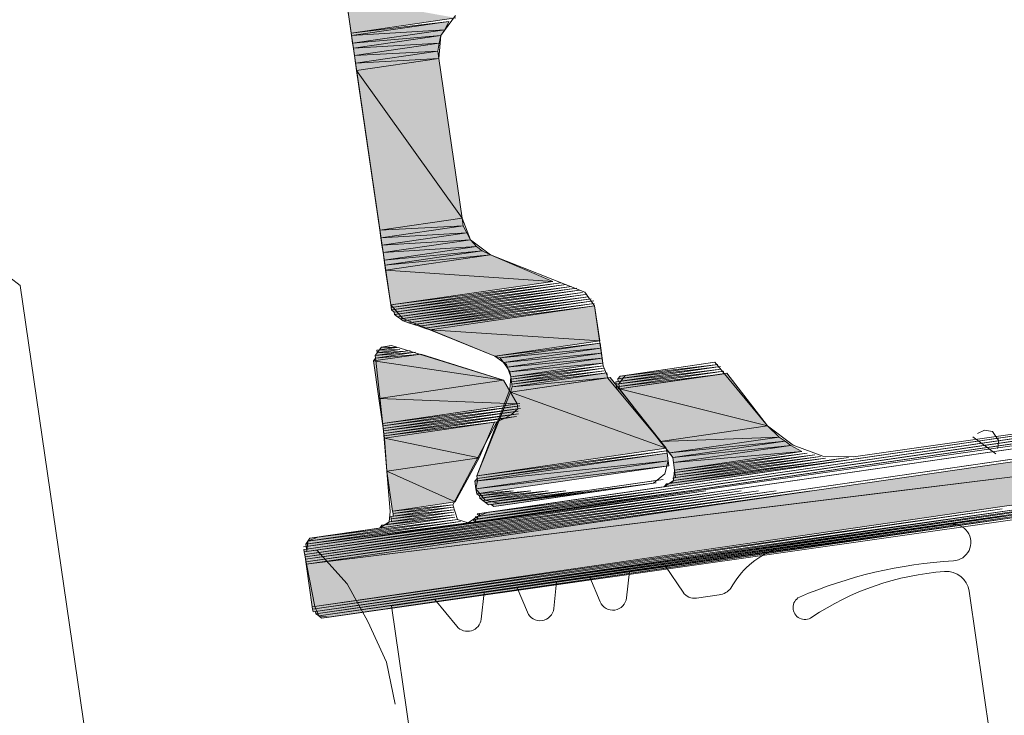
# Model space of a CAD drawing. Header units: millimetres. Extents: x 4450149 to 4451762, y 8380157 to 8380965.
# Tile 18 of 46: x 4451627 to 4451649, y 8380674 to 8380689. Entities that reach past the tile are written whole.
import ezdxf

# ---------------------------------------------------------------- set-up
doc = ezdxf.new("R2010")
doc.units = ezdxf.units.MM
doc.layers.add('Импорт в семействах', color=7, linetype='Continuous', lineweight=18)
doc.layers.add('Элементы узлов', color=7, linetype='Continuous', lineweight=18)

# ---------------------------------------------------------------- blocks, each defined once
blk = doc.blocks.new('Витражная стойка в сборе - Окно для витража_dwg-21250016-1-1')
at = {"layer": 'Импорт в семействах'}
for points in [[(4451634.632, 8380689.06), (4451634.522, 8380689.822), (4451636.916, 8380689.392)], [(4451634.64, 8380689.006), (4451634.632, 8380689.06), (4451636.761, 8380689.315)], [(4451634.64, 8380689.006), (4451636.761, 8380689.315), (4451636.676, 8380689.135)], [(4451634.664, 8380688.843), (4451634.64, 8380689.006), (4451636.676, 8380689.135)], [(4451634.664, 8380688.843), (4451636.676, 8380689.135), (4451636.583, 8380689.011)], [(4451634.68, 8380688.735), (4451634.664, 8380688.843), (4451636.583, 8380689.011)], [(4451634.68, 8380688.735), (4451636.583, 8380689.011), (4451636.552, 8380688.84)], [(4451634.704, 8380688.571), (4451634.68, 8380688.735), (4451636.552, 8380688.84)], [(4451634.704, 8380688.571), (4451636.552, 8380688.84), (4451636.521, 8380688.669)], [(4451634.727, 8380688.408), (4451634.704, 8380688.571), (4451636.521, 8380688.669)], [(4451634.727, 8380688.408), (4451636.521, 8380688.669), (4451636.545, 8380688.506)], [(4451634.751, 8380688.245), (4451634.727, 8380688.408), (4451636.545, 8380688.506)], [(4451637.051, 8380685.026), (4451634.751, 8380688.245), (4451636.545, 8380688.506)], [(4451635.257, 8380684.766), (4451634.751, 8380688.245), (4451637.051, 8380685.026)], [(4451635.257, 8380684.766), (4451637.051, 8380685.026), (4451637.074, 8380684.863)], [(4451635.28, 8380684.602), (4451635.257, 8380684.766), (4451637.074, 8380684.863)], [(4451635.28, 8380684.602), (4451637.074, 8380684.863), (4451637.152, 8380684.708)], [(4451635.304, 8380684.439), (4451635.28, 8380684.602), (4451637.152, 8380684.708)], [(4451635.304, 8380684.439), (4451637.152, 8380684.708), (4451637.231, 8380684.553)], [(4451635.328, 8380684.276), (4451635.304, 8380684.439), (4451637.231, 8380684.553)], [(4451635.328, 8380684.276), (4451637.231, 8380684.553), (4451637.363, 8380684.406)], [(4451635.351, 8380684.114), (4451635.328, 8380684.276), (4451637.363, 8380684.406)], [(4451635.351, 8380684.114), (4451637.363, 8380684.406), (4451637.488, 8380684.313)], [(4451635.367, 8380684.004), (4451635.351, 8380684.114), (4451637.488, 8380684.313)], [(4451635.367, 8380684.004), (4451637.488, 8380684.313), (4451637.666, 8380684.228)], [(4451635.383, 8380683.896), (4451635.367, 8380684.004), (4451637.666, 8380684.228)], [(4451639.027, 8380683.648), (4451635.383, 8380683.896), (4451637.666, 8380684.228)], [(4451633.651, 8380677.482), (4451677.468, 8380683.851), (4451677.603, 8380682.926), (4451646.561, 8380679.081)], [(4451635.494, 8380683.135), (4451635.383, 8380683.896), (4451639.027, 8380683.648)], [(4451635.502, 8380683.08), (4451635.494, 8380683.135), (4451639.198, 8380683.618)], [(4451635.509, 8380683.026), (4451635.502, 8380683.08), (4451639.315, 8380683.579)], [(4451635.572, 8380682.979), (4451635.509, 8380683.026), (4451639.432, 8380683.54)], [(4451635.58, 8380682.925), (4451635.572, 8380682.979), (4451639.548, 8380683.502)], [(4451635.642, 8380682.879), (4451635.58, 8380682.925), (4451639.611, 8380683.455)], [(4451635.704, 8380682.832), (4451635.642, 8380682.879), (4451639.673, 8380683.409)], [(4451635.766, 8380682.786), (4451635.704, 8380682.832), (4451639.735, 8380683.363)], [(4451635.883, 8380682.747), (4451635.766, 8380682.786), (4451639.797, 8380683.316)], [(4451636, 8380682.709), (4451635.883, 8380682.747), (4451639.86, 8380683.27)], [(4451636.116, 8380682.67), (4451636, 8380682.709), (4451639.922, 8380683.223)], [(4451636.233, 8380682.631), (4451636.116, 8380682.67), (4451639.93, 8380683.169)], [(4451636.35, 8380682.593), (4451636.233, 8380682.631), (4451639.938, 8380683.115)], [(4451640.048, 8380682.353), (4451636.35, 8380682.593), (4451639.938, 8380683.115)], [(4451633.785, 8380676.558), (4451633.651, 8380677.482), (4451677.603, 8380682.926), (4451648.821, 8380678.743)], [(4451637.765, 8380682.021), (4451636.35, 8380682.593), (4451640.048, 8380682.353)], [(4451635.247, 8380682.156), (4451635.294, 8380682.217), (4451635.574, 8380682.203)], [(4451637.882, 8380681.983), (4451637.765, 8380682.021), (4451640.056, 8380682.299)], [(4451637.882, 8380681.983), (4451640.056, 8380682.299), (4451640.072, 8380682.19)], [(4451637.952, 8380681.882), (4451637.882, 8380681.983), (4451640.072, 8380682.19)], [(4451637.952, 8380681.882), (4451640.072, 8380682.19), (4451640.088, 8380682.081)], [(4451635.116, 8380681.914), (4451635.162, 8380681.976), (4451636.149, 8380682.064)], [(4451637.953, 8380681.494), (4451635.116, 8380681.914), (4451636.149, 8380682.064)], [(4451635.155, 8380682.031), (4451635.201, 8380682.093), (4451635.807, 8380682.125)], [(4451635.162, 8380681.976), (4451635.155, 8380682.031), (4451636.032, 8380682.103)], [(4451635.201, 8380682.093), (4451635.193, 8380682.148), (4451635.69, 8380682.164)], [(4451638.022, 8380681.781), (4451637.952, 8380681.882), (4451640.088, 8380682.081)], [(4451638.022, 8380681.781), (4451640.088, 8380682.081), (4451640.104, 8380681.973)], [(4451635.235, 8380681.098), (4451635.116, 8380681.914), (4451637.953, 8380681.494)], [(4451638.092, 8380681.68), (4451638.022, 8380681.781), (4451640.104, 8380681.973)], [(4451638.092, 8380681.68), (4451640.104, 8380681.973), (4451640.119, 8380681.864)], [(4451638.108, 8380681.572), (4451638.092, 8380681.68), (4451640.119, 8380681.864)], [(4451638.116, 8380681.517), (4451638.108, 8380681.572), (4451640.127, 8380681.81)], [(4451640.446, 8380681.523), (4451640.493, 8380681.585), (4451642.621, 8380681.839)], [(4451640.454, 8380681.469), (4451640.446, 8380681.523), (4451642.629, 8380681.785)], [(4451641.499, 8380680.011), (4451638.101, 8380681.238), (4451640.276, 8380681.554)], [(4451638.101, 8380681.238), (4451638.14, 8380681.354), (4451640.221, 8380681.546)], [(4451638.124, 8380681.463), (4451638.116, 8380681.517), (4451640.135, 8380681.756)], [(4451638.132, 8380681.409), (4451638.124, 8380681.463), (4451640.143, 8380681.701)], [(4451638.14, 8380681.354), (4451638.132, 8380681.409), (4451640.205, 8380681.654)], [(4451638.14, 8380681.354), (4451640.205, 8380681.654), (4451640.221, 8380681.546)], [(4451640.408, 8380681.406), (4451640.4, 8380681.461), (4451642.691, 8380681.738)], [(4451640.416, 8380681.352), (4451640.408, 8380681.406), (4451642.754, 8380681.692)], [(4451640.424, 8380681.298), (4451640.416, 8380681.352), (4451642.761, 8380681.637)], [(4451643.704, 8380680.498), (4451640.478, 8380681.305), (4451642.816, 8380681.645)], [(4451638.249, 8380680.981), (4451635.235, 8380681.098), (4451637.953, 8380681.494)], [(4451637.367, 8380679.41), (4451638.101, 8380681.238), (4451641.499, 8380680.011)], [(4451641.367, 8380680.158), (4451640.478, 8380681.305), (4451643.704, 8380680.498)], [(4451635.314, 8380680.555), (4451635.235, 8380681.098), (4451638.249, 8380680.981)], [(4451635.321, 8380680.501), (4451635.314, 8380680.555), (4451638.311, 8380680.935)], [(4451635.329, 8380680.446), (4451635.321, 8380680.501), (4451638.319, 8380680.881)], [(4451635.337, 8380680.392), (4451635.329, 8380680.446), (4451638.273, 8380680.818)], [(4451635.345, 8380680.337), (4451635.337, 8380680.392), (4451638.281, 8380680.764)], [(4451635.353, 8380680.283), (4451635.345, 8380680.337), (4451638.234, 8380680.702)], [(4451635.361, 8380680.229), (4451635.353, 8380680.283), (4451637.807, 8380680.585)], [(4451637.421, 8380679.806), (4451635.361, 8380680.229), (4451637.753, 8380680.577)], [(4451641.367, 8380680.158), (4451643.704, 8380680.498), (4451643.961, 8380680.257)], [(4451635.409, 8380679.514), (4451635.361, 8380680.229), (4451637.421, 8380679.806)], [(4451641.569, 8380679.91), (4451641.367, 8380680.158), (4451643.961, 8380680.257)], [(4451641.569, 8380679.91), (4451643.961, 8380680.257), (4451644.086, 8380680.164)], [(4451641.639, 8380679.809), (4451641.569, 8380679.91), (4451644.086, 8380680.164)], [(4451641.639, 8380679.809), (4451644.086, 8380680.164), (4451644.21, 8380680.071)], [(4451641.655, 8380679.7), (4451641.639, 8380679.809), (4451644.21, 8380680.071)], [(4451641.655, 8380679.7), (4451644.21, 8380680.071), (4451644.451, 8380679.94)], [(4451637.329, 8380679.293), (4451637.375, 8380679.356), (4451641.515, 8380679.902)], [(4451637.329, 8380679.293), (4451641.515, 8380679.902), (4451641.538, 8380679.739)], [(4451637.375, 8380679.356), (4451637.367, 8380679.41), (4451641.507, 8380679.956)], [(4451641.679, 8380679.537), (4451641.655, 8380679.7), (4451644.451, 8380679.94)], [(4451641.687, 8380679.483), (4451641.679, 8380679.537), (4451644.568, 8380679.902)], [(4451641.695, 8380679.428), (4451641.687, 8380679.483), (4451644.739, 8380679.871)], [(4451641.703, 8380679.374), (4451641.695, 8380679.428), (4451644.856, 8380679.832)], [(4451636.895, 8380678.842), (4451635.409, 8380679.514), (4451637.421, 8380679.806), (4451637.026, 8380679.081)], [(4451637.352, 8380679.131), (4451637.329, 8380679.293), (4451641.538, 8380679.739)], [(4451637.352, 8380679.131), (4451641.538, 8380679.739), (4451641.554, 8380679.63)], [(4451637.368, 8380679.022), (4451637.352, 8380679.131), (4451641.554, 8380679.63), (4451637.781, 8380679.081)], [(4451641.454, 8380679.172), (4451641.501, 8380679.234), (4451645.586, 8380679.772)], [(4451641.61, 8380679.249), (4451641.656, 8380679.312), (4451645.143, 8380679.763)], [(4451641.656, 8380679.312), (4451641.648, 8380679.366), (4451644.972, 8380679.794)], [(4451635.536, 8380678.644), (4451635.409, 8380679.514), (4451636.895, 8380678.842)], [(4451633.611, 8380677.754), (4451633.603, 8380677.808), (4451642.743, 8380679.081)], [(4451633.619, 8380677.699), (4451633.611, 8380677.754), (4451643.128, 8380679.081)], [(4451633.627, 8380677.645), (4451633.619, 8380677.699), (4451643.51, 8380679.081)], [(4451633.635, 8380677.591), (4451633.627, 8380677.645), (4451643.892, 8380679.081)], [(4451633.643, 8380677.536), (4451633.635, 8380677.591), (4451644.274, 8380679.081)], [(4451633.651, 8380677.482), (4451633.643, 8380677.536), (4451644.653, 8380679.081)], [(4451633.658, 8380677.816), (4451633.65, 8380677.87), (4451642.364, 8380679.081)], [(4451637.346, 8380678.408), (4451637.339, 8380678.462), (4451641.982, 8380679.081)], [(4451637.431, 8380678.975), (4451637.368, 8380679.022), (4451638.163, 8380679.081)], [(4451637.393, 8380678.47), (4451637.385, 8380678.524), (4451641.6, 8380679.081)], [(4451637.438, 8380678.921), (4451637.431, 8380678.975), (4451638.545, 8380679.081)], [(4451637.439, 8380678.532), (4451637.431, 8380678.587), (4451641.218, 8380679.081)], [(4451637.501, 8380678.875), (4451637.438, 8380678.921), (4451638.923, 8380679.081)], [(4451637.563, 8380678.828), (4451637.501, 8380678.875), (4451639.308, 8380679.081)], [(4451637.625, 8380678.781), (4451637.563, 8380678.828), (4451639.69, 8380679.081)], [(4451637.742, 8380678.743), (4451637.68, 8380678.789), (4451640.072, 8380679.081)], [(4451635.544, 8380678.59), (4451635.536, 8380678.644), (4451636.848, 8380678.78)], [(4451633.793, 8380676.503), (4451633.785, 8380676.558), (4451648.821, 8380678.688)], [(4451633.801, 8380676.449), (4451633.793, 8380676.503), (4451648.821, 8380678.632)], [(4451633.863, 8380676.403), (4451633.855, 8380676.457), (4451648.821, 8380678.577)], [(4451635.412, 8380678.349), (4451635.459, 8380678.411), (4451636.88, 8380678.562)], [(4451635.505, 8380678.473), (4451635.497, 8380678.528), (4451636.864, 8380678.671)], [(4451635.513, 8380678.419), (4451635.505, 8380678.473), (4451636.872, 8380678.616)], [(4451635.551, 8380678.535), (4451635.544, 8380678.59), (4451636.856, 8380678.725)], [(4451633.642, 8380677.925), (4451633.688, 8380677.987), (4451636.958, 8380678.407)], [(4451633.65, 8380677.87), (4451633.642, 8380677.925), (4451637.075, 8380678.368)], [(4451633.688, 8380677.987), (4451633.735, 8380678.05), (4451636.95, 8380678.461)], [(4451633.925, 8380676.356), (4451633.863, 8380676.403), (4451648.821, 8380678.521)], [(4451633.988, 8380676.31), (4451633.925, 8380676.356), (4451648.821, 8380678.466)], [(4451635.257, 8380678.271), (4451635.303, 8380678.333), (4451636.888, 8380678.508)]]:
    blk.add_hatch(color=256, dxfattribs=at).paths.add_polyline_path(points)
for p, q in [((4451634.632, 8380689.06), (4451634.522, 8380689.822)), ((4451636.916, 8380689.392), (4451634.632, 8380689.06)), ((4451634.632, 8380689.06), (4451636.761, 8380689.315)), ((4451636.761, 8380689.315), (4451634.64, 8380689.006)), ((4451634.64, 8380689.006), (4451636.761, 8380689.315)), ((4451636.761, 8380689.315), (4451636.676, 8380689.135)), ((4451634.64, 8380689.006), (4451634.632, 8380689.06)), ((4451634.64, 8380689.006), (4451636.676, 8380689.135)), ((4451636.676, 8380689.135), (4451634.64, 8380689.006)), ((4451636.676, 8380689.135), (4451634.664, 8380688.843)), ((4451634.664, 8380688.843), (4451636.676, 8380689.135)), ((4451636.676, 8380689.135), (4451636.583, 8380689.011)), ((4451634.664, 8380688.843), (4451634.64, 8380689.006)), ((4451634.664, 8380688.843), (4451636.583, 8380689.011)), ((4451636.583, 8380689.011), (4451634.664, 8380688.843)), ((4451634.68, 8380688.735), (4451634.664, 8380688.843)), ((4451636.583, 8380689.011), (4451634.68, 8380688.735)), ((4451634.68, 8380688.735), (4451636.583, 8380689.011)), ((4451636.583, 8380689.011), (4451636.552, 8380688.84)), ((4451634.68, 8380688.735), (4451636.552, 8380688.84)), ((4451636.552, 8380688.84), (4451634.68, 8380688.735)), ((4451634.704, 8380688.571), (4451634.68, 8380688.735)), ((4451636.552, 8380688.84), (4451634.704, 8380688.571)), ((4451634.704, 8380688.571), (4451636.552, 8380688.84)), ((4451634.704, 8380688.571), (4451636.521, 8380688.669)), ((4451636.521, 8380688.669), (4451634.704, 8380688.571)), ((4451636.521, 8380688.669), (4451634.727, 8380688.408)), ((4451634.727, 8380688.408), (4451636.521, 8380688.669)), ((4451636.552, 8380688.84), (4451636.521, 8380688.669)), ((4451636.521, 8380688.669), (4451636.545, 8380688.506)), ((4451634.727, 8380688.408), (4451634.704, 8380688.571)), ((4451634.727, 8380688.408), (4451636.545, 8380688.506)), ((4451636.545, 8380688.506), (4451634.727, 8380688.408)), ((4451636.545, 8380688.506), (4451634.751, 8380688.245)), ((4451634.751, 8380688.245), (4451636.545, 8380688.506)), ((4451636.545, 8380688.506), (4451637.051, 8380685.026)), ((4451634.751, 8380688.245), (4451634.727, 8380688.408)), ((4451635.257, 8380684.766), (4451634.751, 8380688.245)), ((4451634.751, 8380688.245), (4451637.051, 8380685.026)), ((4451637.051, 8380685.026), (4451634.751, 8380688.245)), ((4451637.051, 8380685.026), (4451635.257, 8380684.766)), ((4451635.257, 8380684.766), (4451637.051, 8380685.026)), ((4451637.051, 8380685.026), (4451637.074, 8380684.863)), ((4451635.257, 8380684.766), (4451637.074, 8380684.863)), ((4451637.074, 8380684.863), (4451635.257, 8380684.766)), ((4451635.28, 8380684.602), (4451635.257, 8380684.766)), ((4451637.074, 8380684.863), (4451635.28, 8380684.602)), ((4451635.28, 8380684.602), (4451637.074, 8380684.863)), ((4451637.074, 8380684.863), (4451637.152, 8380684.708)), ((4451635.28, 8380684.602), (4451637.152, 8380684.708)), ((4451637.152, 8380684.708), (4451635.28, 8380684.602)), ((4451635.304, 8380684.439), (4451635.28, 8380684.602)), ((4451637.152, 8380684.708), (4451635.304, 8380684.439)), ((4451635.304, 8380684.439), (4451637.152, 8380684.708)), ((4451635.304, 8380684.439), (4451637.231, 8380684.553)), ((4451637.231, 8380684.553), (4451635.304, 8380684.439)), ((4451637.231, 8380684.553), (4451635.328, 8380684.276)), ((4451635.328, 8380684.276), (4451637.231, 8380684.553)), ((4451637.152, 8380684.708), (4451637.231, 8380684.553)), ((4451637.231, 8380684.553), (4451637.363, 8380684.406)), ((4451635.328, 8380684.276), (4451635.304, 8380684.439)), ((4451635.328, 8380684.276), (4451637.363, 8380684.406)), ((4451637.363, 8380684.406), (4451635.328, 8380684.276)), ((4451637.363, 8380684.406), (4451635.351, 8380684.114)), ((4451635.351, 8380684.114), (4451637.363, 8380684.406)), ((4451637.363, 8380684.406), (4451637.488, 8380684.313)), ((4451635.351, 8380684.114), (4451635.328, 8380684.276)), ((4451635.351, 8380684.114), (4451637.488, 8380684.313)), ((4451637.488, 8380684.313), (4451635.351, 8380684.114)), ((4451637.488, 8380684.313), (4451635.367, 8380684.004)), ((4451635.367, 8380684.004), (4451637.488, 8380684.313)), ((4451635.367, 8380684.004), (4451637.666, 8380684.228)), ((4451637.666, 8380684.228), (4451635.367, 8380684.004)), ((4451637.666, 8380684.228), (4451635.383, 8380683.896)), ((4451635.383, 8380683.896), (4451637.666, 8380684.228)), ((4451637.488, 8380684.313), (4451637.666, 8380684.228)), ((4451637.666, 8380684.228), (4451639.027, 8380683.648)), ((4451635.367, 8380684.004), (4451635.351, 8380684.114)), ((4451635.383, 8380683.896), (4451635.367, 8380684.004)), ((4451633.651, 8380677.482), (4451677.468, 8380683.851)), ((4451635.494, 8380683.135), (4451635.383, 8380683.896)), ((4451635.383, 8380683.896), (4451639.027, 8380683.648)), ((4451639.027, 8380683.648), (4451635.383, 8380683.896)), ((4451639.027, 8380683.648), (4451635.494, 8380683.135)), ((4451635.494, 8380683.135), (4451639.198, 8380683.618)), ((4451639.198, 8380683.618), (4451635.502, 8380683.08)), ((4451635.502, 8380683.08), (4451639.315, 8380683.579)), ((4451639.315, 8380683.579), (4451635.509, 8380683.026)), ((4451635.509, 8380683.026), (4451639.432, 8380683.54)), ((4451639.432, 8380683.54), (4451635.572, 8380682.979)), ((4451635.572, 8380682.979), (4451639.548, 8380683.502)), ((4451639.548, 8380683.502), (4451635.58, 8380682.925)), ((4451635.58, 8380682.925), (4451639.611, 8380683.455)), ((4451639.611, 8380683.455), (4451635.642, 8380682.879)), ((4451635.642, 8380682.879), (4451639.673, 8380683.409)), ((4451639.673, 8380683.409), (4451635.704, 8380682.832)), ((4451635.704, 8380682.832), (4451639.735, 8380683.363)), ((4451639.735, 8380683.363), (4451635.766, 8380682.786)), ((4451635.766, 8380682.786), (4451639.797, 8380683.316)), ((4451639.797, 8380683.316), (4451635.883, 8380682.747)), ((4451635.883, 8380682.747), (4451639.86, 8380683.27)), ((4451639.86, 8380683.27), (4451636, 8380682.709)), ((4451635.502, 8380683.08), (4451635.494, 8380683.135)), ((4451635.509, 8380683.026), (4451635.502, 8380683.08)), ((4451636, 8380682.709), (4451639.922, 8380683.223)), ((4451639.922, 8380683.223), (4451636.116, 8380682.67)), ((4451636.116, 8380682.67), (4451639.93, 8380683.169)), ((4451639.93, 8380683.169), (4451636.233, 8380682.631)), ((4451636.233, 8380682.631), (4451639.938, 8380683.115)), ((4451639.938, 8380683.115), (4451636.35, 8380682.593)), ((4451636.35, 8380682.593), (4451639.938, 8380683.115)), ((4451639.938, 8380683.115), (4451640.048, 8380682.353)), ((4451633.651, 8380677.482), (4451677.603, 8380682.926)), ((4451635.572, 8380682.979), (4451635.509, 8380683.026)), ((4451635.58, 8380682.925), (4451635.572, 8380682.979)), ((4451635.642, 8380682.879), (4451635.58, 8380682.925)), ((4451635.704, 8380682.832), (4451635.642, 8380682.879)), ((4451677.603, 8380682.926), (4451646.561, 8380679.081)), ((4451677.603, 8380682.926), (4451648.821, 8380678.743)), ((4451635.766, 8380682.786), (4451635.704, 8380682.832)), ((4451635.883, 8380682.747), (4451635.766, 8380682.786)), ((4451636, 8380682.709), (4451635.883, 8380682.747)), ((4451636.116, 8380682.67), (4451636, 8380682.709)), ((4451636.233, 8380682.631), (4451636.116, 8380682.67)), ((4451636.35, 8380682.593), (4451636.233, 8380682.631)), ((4451637.765, 8380682.021), (4451636.35, 8380682.593)), ((4451636.35, 8380682.593), (4451640.048, 8380682.353)), ((4451640.048, 8380682.353), (4451636.35, 8380682.593)), ((4451635.247, 8380682.156), (4451635.294, 8380682.217)), ((4451635.574, 8380682.203), (4451635.247, 8380682.156)), ((4451635.294, 8380682.217), (4451635.574, 8380682.203)), ((4451640.048, 8380682.353), (4451637.765, 8380682.021)), ((4451637.765, 8380682.021), (4451640.056, 8380682.299)), ((4451640.056, 8380682.299), (4451637.882, 8380681.983)), ((4451637.882, 8380681.983), (4451640.056, 8380682.299)), ((4451637.882, 8380681.983), (4451640.072, 8380682.19)), ((4451640.072, 8380682.19), (4451637.882, 8380681.983)), ((4451640.072, 8380682.19), (4451637.952, 8380681.882)), ((4451637.952, 8380681.882), (4451640.072, 8380682.19)), ((4451640.056, 8380682.299), (4451640.072, 8380682.19)), ((4451640.072, 8380682.19), (4451640.088, 8380682.081)), ((4451636.149, 8380682.064), (4451635.116, 8380681.914)), ((4451635.116, 8380681.914), (4451636.149, 8380682.064)), ((4451635.116, 8380681.914), (4451635.162, 8380681.976)), ((4451635.807, 8380682.125), (4451635.155, 8380682.031)), ((4451635.155, 8380682.031), (4451636.032, 8380682.103)), ((4451635.155, 8380682.031), (4451635.201, 8380682.093)), ((4451635.162, 8380681.976), (4451635.155, 8380682.031)), ((4451636.032, 8380682.103), (4451635.162, 8380681.976)), ((4451635.162, 8380681.976), (4451636.149, 8380682.064)), ((4451635.193, 8380682.148), (4451635.69, 8380682.164)), ((4451635.201, 8380682.093), (4451635.193, 8380682.148)), ((4451635.69, 8380682.164), (4451635.201, 8380682.093)), ((4451635.201, 8380682.093), (4451635.807, 8380682.125)), ((4451636.149, 8380682.064), (4451637.953, 8380681.494)), ((4451637.882, 8380681.983), (4451637.765, 8380682.021)), ((4451637.952, 8380681.882), (4451637.882, 8380681.983)), ((4451637.952, 8380681.882), (4451640.088, 8380682.081)), ((4451640.088, 8380682.081), (4451637.952, 8380681.882)), ((4451640.088, 8380682.081), (4451638.022, 8380681.781)), ((4451638.022, 8380681.781), (4451640.088, 8380682.081)), ((4451640.088, 8380682.081), (4451640.104, 8380681.973)), ((4451635.235, 8380681.098), (4451635.116, 8380681.914)), ((4451635.116, 8380681.914), (4451637.953, 8380681.494)), ((4451637.953, 8380681.494), (4451635.116, 8380681.914)), ((4451638.022, 8380681.781), (4451637.952, 8380681.882)), ((4451638.022, 8380681.781), (4451640.104, 8380681.973)), ((4451640.104, 8380681.973), (4451638.022, 8380681.781)), ((4451638.092, 8380681.68), (4451638.022, 8380681.781)), ((4451640.104, 8380681.973), (4451638.092, 8380681.68)), ((4451638.092, 8380681.68), (4451640.104, 8380681.973)), ((4451638.092, 8380681.68), (4451640.119, 8380681.864)), ((4451640.119, 8380681.864), (4451638.092, 8380681.68)), ((4451640.119, 8380681.864), (4451638.108, 8380681.572)), ((4451638.108, 8380681.572), (4451640.127, 8380681.81)), ((4451640.127, 8380681.81), (4451638.116, 8380681.517)), ((4451640.104, 8380681.973), (4451640.119, 8380681.864)), ((4451642.621, 8380681.839), (4451640.446, 8380681.523)), ((4451640.446, 8380681.523), (4451642.629, 8380681.785)), ((4451642.629, 8380681.785), (4451640.454, 8380681.469)), ((4451640.493, 8380681.585), (4451642.621, 8380681.839)), ((4451638.108, 8380681.572), (4451638.092, 8380681.68)), ((4451638.101, 8380681.238), (4451640.276, 8380681.554)), ((4451640.221, 8380681.546), (4451638.101, 8380681.238)), ((4451638.116, 8380681.517), (4451638.108, 8380681.572)), ((4451638.116, 8380681.517), (4451640.135, 8380681.756)), ((4451640.135, 8380681.756), (4451638.124, 8380681.463)), ((4451638.124, 8380681.463), (4451640.143, 8380681.701)), ((4451640.143, 8380681.701), (4451638.132, 8380681.409)), ((4451638.132, 8380681.409), (4451640.205, 8380681.654)), ((4451640.205, 8380681.654), (4451638.14, 8380681.354)), ((4451638.14, 8380681.354), (4451640.205, 8380681.654)), ((4451638.14, 8380681.354), (4451640.221, 8380681.546)), ((4451640.221, 8380681.546), (4451638.14, 8380681.354)), ((4451640.205, 8380681.654), (4451640.221, 8380681.546)), ((4451640.276, 8380681.554), (4451641.499, 8380680.011)), ((4451640.4, 8380681.461), (4451642.691, 8380681.738)), ((4451642.691, 8380681.738), (4451640.408, 8380681.406)), ((4451640.408, 8380681.406), (4451642.754, 8380681.692)), ((4451642.754, 8380681.692), (4451640.416, 8380681.352)), ((4451640.416, 8380681.352), (4451642.761, 8380681.637)), ((4451642.761, 8380681.637), (4451640.424, 8380681.298)), ((4451640.446, 8380681.523), (4451640.493, 8380681.585)), ((4451640.478, 8380681.305), (4451642.816, 8380681.645)), ((4451642.816, 8380681.645), (4451643.704, 8380680.498)), ((4451637.953, 8380681.494), (4451635.235, 8380681.098)), ((4451635.235, 8380681.098), (4451637.953, 8380681.494)), ((4451637.953, 8380681.494), (4451638.249, 8380680.981)), ((4451638.101, 8380681.238), (4451638.14, 8380681.354)), ((4451638.124, 8380681.463), (4451638.116, 8380681.517)), ((4451638.132, 8380681.409), (4451638.124, 8380681.463)), ((4451638.14, 8380681.354), (4451638.132, 8380681.409)), ((4451640.408, 8380681.406), (4451640.4, 8380681.461)), ((4451640.416, 8380681.352), (4451640.408, 8380681.406)), ((4451640.424, 8380681.298), (4451640.416, 8380681.352)), ((4451640.454, 8380681.469), (4451640.446, 8380681.523)), ((4451637.367, 8380679.41), (4451638.101, 8380681.238)), ((4451638.101, 8380681.238), (4451641.499, 8380680.011)), ((4451641.499, 8380680.011), (4451638.101, 8380681.238)), ((4451641.367, 8380680.158), (4451640.478, 8380681.305)), ((4451640.478, 8380681.305), (4451643.704, 8380680.498)), ((4451643.704, 8380680.498), (4451640.478, 8380681.305)), ((4451635.314, 8380680.555), (4451635.235, 8380681.098)), ((4451635.235, 8380681.098), (4451638.249, 8380680.981)), ((4451638.249, 8380680.981), (4451635.235, 8380681.098)), ((4451638.249, 8380680.981), (4451635.314, 8380680.555)), ((4451635.314, 8380680.555), (4451638.311, 8380680.935)), ((4451638.311, 8380680.935), (4451635.321, 8380680.501)), ((4451635.321, 8380680.501), (4451638.319, 8380680.881)), ((4451638.319, 8380680.881), (4451635.329, 8380680.446)), ((4451635.329, 8380680.446), (4451638.273, 8380680.818)), ((4451638.273, 8380680.818), (4451635.337, 8380680.392)), ((4451635.337, 8380680.392), (4451638.281, 8380680.764)), ((4451638.281, 8380680.764), (4451635.345, 8380680.337)), ((4451635.345, 8380680.337), (4451638.234, 8380680.702)), ((4451638.234, 8380680.702), (4451635.353, 8380680.283)), ((4451635.321, 8380680.501), (4451635.314, 8380680.555)), ((4451635.329, 8380680.446), (4451635.321, 8380680.501)), ((4451635.353, 8380680.283), (4451637.807, 8380680.585)), ((4451637.807, 8380680.585), (4451635.361, 8380680.229)), ((4451635.361, 8380680.229), (4451637.753, 8380680.577)), ((4451637.753, 8380680.577), (4451637.421, 8380679.806)), ((4451643.704, 8380680.498), (4451641.367, 8380680.158)), ((4451641.367, 8380680.158), (4451643.704, 8380680.498)), ((4451643.704, 8380680.498), (4451643.961, 8380680.257)), ((4451635.337, 8380680.392), (4451635.329, 8380680.446)), ((4451635.345, 8380680.337), (4451635.337, 8380680.392)), ((4451635.353, 8380680.283), (4451635.345, 8380680.337)), ((4451635.361, 8380680.229), (4451635.353, 8380680.283)), ((4451635.409, 8380679.514), (4451635.361, 8380680.229)), ((4451635.361, 8380680.229), (4451637.421, 8380679.806)), ((4451637.421, 8380679.806), (4451635.361, 8380680.229)), ((4451641.367, 8380680.158), (4451643.961, 8380680.257)), ((4451643.961, 8380680.257), (4451641.367, 8380680.158)), ((4451641.569, 8380679.91), (4451641.367, 8380680.158)), ((4451643.961, 8380680.257), (4451641.569, 8380679.91)), ((4451641.569, 8380679.91), (4451643.961, 8380680.257)), ((4451641.569, 8380679.91), (4451644.086, 8380680.164)), ((4451644.086, 8380680.164), (4451641.569, 8380679.91)), ((4451644.086, 8380680.164), (4451641.639, 8380679.809)), ((4451641.639, 8380679.809), (4451644.086, 8380680.164)), ((4451641.639, 8380679.809), (4451644.21, 8380680.071)), ((4451644.21, 8380680.071), (4451641.639, 8380679.809)), ((4451644.21, 8380680.071), (4451641.655, 8380679.7)), ((4451641.655, 8380679.7), (4451644.21, 8380680.071)), ((4451643.961, 8380680.257), (4451644.086, 8380680.164)), ((4451644.086, 8380680.164), (4451644.21, 8380680.071)), ((4451644.21, 8380680.071), (4451644.451, 8380679.94)), ((4451641.515, 8380679.902), (4451637.329, 8380679.293)), ((4451637.329, 8380679.293), (4451641.515, 8380679.902)), ((4451641.499, 8380680.011), (4451637.367, 8380679.41)), ((4451637.367, 8380679.41), (4451641.507, 8380679.956)), ((4451641.507, 8380679.956), (4451637.375, 8380679.356)), ((4451637.375, 8380679.356), (4451641.515, 8380679.902)), ((4451641.515, 8380679.902), (4451641.538, 8380679.739)), ((4451641.639, 8380679.809), (4451641.569, 8380679.91)), ((4451641.655, 8380679.7), (4451644.451, 8380679.94)), ((4451644.451, 8380679.94), (4451641.655, 8380679.7)), ((4451644.451, 8380679.94), (4451641.679, 8380679.537)), ((4451641.679, 8380679.537), (4451644.568, 8380679.902)), ((4451644.568, 8380679.902), (4451641.687, 8380679.483)), ((4451641.687, 8380679.483), (4451644.739, 8380679.871)), ((4451644.739, 8380679.871), (4451641.695, 8380679.428)), ((4451641.695, 8380679.428), (4451644.856, 8380679.832)), ((4451644.856, 8380679.832), (4451641.703, 8380679.374)), ((4451637.421, 8380679.806), (4451635.409, 8380679.514)), ((4451635.409, 8380679.514), (4451637.421, 8380679.806)), ((4451637.421, 8380679.806), (4451637.026, 8380679.081)), ((4451637.329, 8380679.293), (4451641.538, 8380679.739)), ((4451641.538, 8380679.739), (4451637.329, 8380679.293)), ((4451641.538, 8380679.739), (4451637.352, 8380679.131)), ((4451637.352, 8380679.131), (4451641.538, 8380679.739)), ((4451637.352, 8380679.131), (4451641.554, 8380679.63)), ((4451641.554, 8380679.63), (4451637.352, 8380679.131)), ((4451641.554, 8380679.63), (4451637.781, 8380679.081)), ((4451645.586, 8380679.772), (4451641.454, 8380679.172)), ((4451641.501, 8380679.234), (4451645.586, 8380679.772)), ((4451641.538, 8380679.739), (4451641.554, 8380679.63)), ((4451645.143, 8380679.763), (4451641.61, 8380679.249)), ((4451641.655, 8380679.7), (4451641.639, 8380679.809)), ((4451641.648, 8380679.366), (4451644.972, 8380679.794)), ((4451641.679, 8380679.537), (4451641.655, 8380679.7)), ((4451644.972, 8380679.794), (4451641.656, 8380679.312)), ((4451641.656, 8380679.312), (4451645.143, 8380679.763)), ((4451635.536, 8380678.644), (4451635.409, 8380679.514)), ((4451635.409, 8380679.514), (4451636.895, 8380678.842)), ((4451636.895, 8380678.842), (4451635.409, 8380679.514)), ((4451637.375, 8380679.356), (4451637.367, 8380679.41)), ((4451641.687, 8380679.483), (4451641.679, 8380679.537)), ((4451641.695, 8380679.428), (4451641.687, 8380679.483)), ((4451641.703, 8380679.374), (4451641.695, 8380679.428)), ((4451637.329, 8380679.293), (4451637.375, 8380679.356)), ((4451637.352, 8380679.131), (4451637.329, 8380679.293)), ((4451641.454, 8380679.172), (4451641.501, 8380679.234)), ((4451641.61, 8380679.249), (4451641.656, 8380679.312)), ((4451641.656, 8380679.312), (4451641.648, 8380679.366)), ((4451633.603, 8380677.808), (4451642.743, 8380679.081)), ((4451642.743, 8380679.081), (4451633.611, 8380677.754)), ((4451633.611, 8380677.754), (4451643.128, 8380679.081)), ((4451643.128, 8380679.081), (4451633.619, 8380677.699)), ((4451633.619, 8380677.699), (4451643.51, 8380679.081)), ((4451643.51, 8380679.081), (4451633.627, 8380677.645)), ((4451633.627, 8380677.645), (4451643.892, 8380679.081)), ((4451643.892, 8380679.081), (4451633.635, 8380677.591)), ((4451633.635, 8380677.591), (4451644.274, 8380679.081)), ((4451644.274, 8380679.081), (4451633.643, 8380677.536)), ((4451633.643, 8380677.536), (4451644.653, 8380679.081)), ((4451633.65, 8380677.87), (4451642.364, 8380679.081)), ((4451644.653, 8380679.081), (4451633.651, 8380677.482)), ((4451646.561, 8380679.081), (4451633.651, 8380677.482)), ((4451642.364, 8380679.081), (4451633.658, 8380677.816)), ((4451637.026, 8380679.081), (4451636.895, 8380678.842)), ((4451637.339, 8380678.462), (4451641.982, 8380679.081)), ((4451641.982, 8380679.081), (4451637.346, 8380678.408)), ((4451637.368, 8380679.022), (4451637.352, 8380679.131)), ((4451637.781, 8380679.081), (4451637.368, 8380679.022)), ((4451637.368, 8380679.022), (4451638.163, 8380679.081)), ((4451637.431, 8380678.975), (4451637.368, 8380679.022)), ((4451637.385, 8380678.524), (4451641.6, 8380679.081)), ((4451641.6, 8380679.081), (4451637.393, 8380678.47)), ((4451638.163, 8380679.081), (4451637.431, 8380678.975)), ((4451637.431, 8380678.975), (4451638.545, 8380679.081)), ((4451637.431, 8380678.587), (4451641.218, 8380679.081)), ((4451637.438, 8380678.921), (4451637.431, 8380678.975)), ((4451638.545, 8380679.081), (4451637.438, 8380678.921)), ((4451637.438, 8380678.921), (4451638.923, 8380679.081)), ((4451641.218, 8380679.081), (4451637.439, 8380678.532)), ((4451638.923, 8380679.081), (4451637.501, 8380678.875)), ((4451637.501, 8380678.875), (4451639.308, 8380679.081)), ((4451639.308, 8380679.081), (4451637.563, 8380678.828)), ((4451637.563, 8380678.828), (4451639.69, 8380679.081)), ((4451639.69, 8380679.081), (4451637.625, 8380678.781)), ((4451637.68, 8380678.789), (4451640.072, 8380679.081)), ((4451640.072, 8380679.081), (4451637.742, 8380678.743)), ((4451636.895, 8380678.842), (4451635.536, 8380678.644)), ((4451635.536, 8380678.644), (4451636.848, 8380678.78)), ((4451636.848, 8380678.78), (4451635.544, 8380678.59)), ((4451637.501, 8380678.875), (4451637.438, 8380678.921)), ((4451637.563, 8380678.828), (4451637.501, 8380678.875)), ((4451637.625, 8380678.781), (4451637.563, 8380678.828)), ((4451637.742, 8380678.743), (4451637.68, 8380678.789)), ((4451648.821, 8380678.743), (4451633.785, 8380676.558)), ((4451633.785, 8380676.558), (4451648.821, 8380678.688)), ((4451648.821, 8380678.688), (4451633.793, 8380676.503)), ((4451633.793, 8380676.503), (4451648.821, 8380678.632)), ((4451648.821, 8380678.632), (4451633.801, 8380676.449)), ((4451633.855, 8380676.457), (4451648.821, 8380678.577)), ((4451648.821, 8380678.577), (4451633.863, 8380676.403)), ((4451636.88, 8380678.562), (4451635.412, 8380678.349)), ((4451635.459, 8380678.411), (4451636.88, 8380678.562)), ((4451635.497, 8380678.528), (4451636.864, 8380678.671)), ((4451636.864, 8380678.671), (4451635.505, 8380678.473)), ((4451635.505, 8380678.473), (4451636.872, 8380678.616)), ((4451636.872, 8380678.616), (4451635.513, 8380678.419)), ((4451635.544, 8380678.59), (4451635.536, 8380678.644)), ((4451635.544, 8380678.59), (4451636.856, 8380678.725)), ((4451635.551, 8380678.535), (4451635.544, 8380678.59)), ((4451636.856, 8380678.725), (4451635.551, 8380678.535)), ((4451637.439, 8380678.532), (4451637.431, 8380678.587)), ((4451636.958, 8380678.407), (4451633.642, 8380677.925)), ((4451633.642, 8380677.925), (4451637.075, 8380678.368)), ((4451637.075, 8380678.368), (4451633.65, 8380677.87)), ((4451636.95, 8380678.461), (4451633.688, 8380677.987)), ((4451633.688, 8380677.987), (4451636.958, 8380678.407)), ((4451633.735, 8380678.05), (4451636.95, 8380678.461)), ((4451633.863, 8380676.403), (4451648.821, 8380678.521)), ((4451648.821, 8380678.521), (4451633.925, 8380676.356)), ((4451633.925, 8380676.356), (4451648.821, 8380678.466)), ((4451648.821, 8380678.466), (4451633.988, 8380676.31)), ((4451636.888, 8380678.508), (4451635.257, 8380678.271)), ((4451635.257, 8380678.271), (4451635.303, 8380678.333)), ((4451635.303, 8380678.333), (4451636.888, 8380678.508)), ((4451635.412, 8380678.349), (4451635.459, 8380678.411)), ((4451635.505, 8380678.473), (4451635.497, 8380678.528)), ((4451635.513, 8380678.419), (4451635.505, 8380678.473)), ((4451637.346, 8380678.408), (4451637.339, 8380678.462)), ((4451637.393, 8380678.47), (4451637.385, 8380678.524)), ((4451633.642, 8380677.925), (4451633.688, 8380677.987)), ((4451633.65, 8380677.87), (4451633.642, 8380677.925)), ((4451633.688, 8380677.987), (4451633.735, 8380678.05)), ((4451633.611, 8380677.754), (4451633.603, 8380677.808)), ((4451633.619, 8380677.699), (4451633.611, 8380677.754)), ((4451633.627, 8380677.645), (4451633.619, 8380677.699)), ((4451633.658, 8380677.816), (4451633.65, 8380677.87)), ((4451633.635, 8380677.591), (4451633.627, 8380677.645)), ((4451633.643, 8380677.536), (4451633.635, 8380677.591)), ((4451633.651, 8380677.482), (4451633.643, 8380677.536)), ((4451633.785, 8380676.558), (4451633.651, 8380677.482)), ((4451633.793, 8380676.503), (4451633.785, 8380676.558)), ((4451633.801, 8380676.449), (4451633.793, 8380676.503)), ((4451633.863, 8380676.403), (4451633.855, 8380676.457)), ((4451633.925, 8380676.356), (4451633.863, 8380676.403)), ((4451633.988, 8380676.31), (4451633.925, 8380676.356))]:
    blk.add_line(p, q, dxfattribs=at)
at = {"layer": 'Импорт в семействах', "color": 9, "true_color": 0xc0c0c0}
blk.add_line((4451648.678, 8380679.888), (4451648.18, 8380680.26), dxfattribs=at)
at = {"layer": 'Импорт в семействах', "flags": 128}
for points in [[(4451640.221, 8380681.546), (4451641.499, 8380680.011), (4451641.515, 8380679.902), (4451641.538, 8380679.739), (4451641.469, 8380679.451), (4451641.221, 8380679.248), (4451637.843, 8380678.813), (4451637.555, 8380678.883), (4451637.352, 8380679.131), (4451637.383, 8380679.301), (4451637.367, 8380679.41), (4451638.093, 8380681.292), (4451638.108, 8380681.572), (4451638.014, 8380681.836), (4451637.765, 8380682.021), (4451635.759, 8380682.84), (4451635.494, 8380683.135), (4451634.522, 8380689.822)], [(4451636.908, 8380689.447), (4451636.583, 8380689.011), (4451636.545, 8380688.506), (4451637.051, 8380685.026), (4451637.231, 8380684.553), (4451637.666, 8380684.228), (4451639.727, 8380683.417), (4451639.938, 8380683.115), (4451640.127, 8380681.81), (4451640.213, 8380681.6)], [(4451663.472, 8380682.372), (4451645.578, 8380679.826), (4451644.91, 8380679.84), (4451644.265, 8380680.079), (4451643.704, 8380680.498), (4451642.559, 8380681.885), (4451640.602, 8380681.601), (4451640.462, 8380681.414), (4451640.478, 8380681.305), (4451641.639, 8380679.809), (4451641.679, 8380679.537), (4451641.656, 8380679.312), (4451641.454, 8380679.172), (4451637.595, 8380678.611), (4451670.539, 8380683.399), (4451637.54, 8380678.603), (4451637.595, 8380678.611), (4451670.539, 8380683.399), (4451637.595, 8380678.611), (4451670.539, 8380683.399), (4451637.54, 8380678.603), (4451670.539, 8380683.399), (4451637.54, 8380678.603), (4451670.539, 8380683.399), (4451637.486, 8380678.595), (4451637.54, 8380678.603), (4451670.539, 8380683.399), (4451637.54, 8380678.603), (4451670.539, 8380683.399), (4451637.431, 8380678.587), (4451637.486, 8380678.595), (4451670.539, 8380683.399), (4451637.486, 8380678.595), (4451670.594, 8380683.407), (4451637.377, 8380678.579), (4451637.439, 8380678.532), (4451670.602, 8380683.352), (4451637.439, 8380678.532), (4451670.602, 8380683.352), (4451637.385, 8380678.524), (4451670.602, 8380683.352), (4451637.385, 8380678.524), (4451670.656, 8380683.36), (4451637.385, 8380678.524), (4451670.656, 8380683.36), (4451637.385, 8380678.524), (4451670.71, 8380683.368), (4451637.331, 8380678.516), (4451637.393, 8380678.47), (4451670.718, 8380683.313), (4451637.393, 8380678.47), (4451670.718, 8380683.313), (4451637.284, 8380678.454), (4451637.346, 8380678.408), (4451670.726, 8380683.259), (4451637.346, 8380678.408), (4451670.781, 8380683.267), (4451637.292, 8380678.4), (4451670.781, 8380683.267), (4451637.292, 8380678.4), (4451670.781, 8380683.267), (4451637.238, 8380678.392), (4451637.292, 8380678.4), (4451670.781, 8380683.267), (4451637.292, 8380678.4), (4451670.835, 8380683.275), (4451637.183, 8380678.384), (4451637.238, 8380678.392), (4451670.835, 8380683.275), (4451637.238, 8380678.392), (4451672.411, 8380683.504), (4451637.183, 8380678.384), (4451672.411, 8380683.504), (4451637.183, 8380678.384)], [(4451637.595, 8380678.611), (4451637.385, 8380678.524), (4451637.183, 8380678.384), (4451636.95, 8380678.461), (4451636.848, 8380678.78), (4451637.807, 8380680.585), (4451637.963, 8380680.662), (4451638.118, 8380680.74), (4451638.265, 8380680.873), (4451638.249, 8380680.981), (4451637.953, 8380681.494), (4451635.511, 8380682.249), (4451635.294, 8380682.217), (4451635.155, 8380682.031), (4451635.17, 8380681.922), (4451635.337, 8380680.392), (4451635.409, 8380679.514), (4451635.481, 8380678.636), (4451635.459, 8380678.411), (4451635.257, 8380678.271), (4451633.898, 8380678.074), (4451636.888, 8380678.508), (4451633.898, 8380678.074), (4451633.843, 8380678.066), (4451636.888, 8380678.508), (4451633.898, 8380678.074), (4451636.888, 8380678.508), (4451633.789, 8380678.058), (4451633.843, 8380678.066), (4451636.888, 8380678.508), (4451633.843, 8380678.066), (4451636.888, 8380678.508), (4451633.735, 8380678.05), (4451633.789, 8380678.058), (4451636.888, 8380678.508), (4451633.789, 8380678.058), (4451636.888, 8380678.508), (4451633.735, 8380678.05), (4451636.888, 8380678.508), (4451633.735, 8380678.05), (4451636.95, 8380678.461), (4451633.688, 8380677.987), (4451636.95, 8380678.461), (4451633.688, 8380677.987), (4451636.95, 8380678.461), (4451633.688, 8380677.987), (4451636.95, 8380678.461), (4451633.688, 8380677.987), (4451637.012, 8380678.415), (4451633.642, 8380677.925), (4451637.012, 8380678.415), (4451633.642, 8380677.925), (4451637.012, 8380678.415), (4451633.642, 8380677.925), (4451637.012, 8380678.415), (4451633.642, 8380677.925), (4451637.129, 8380678.376), (4451633.65, 8380677.87), (4451637.129, 8380678.376), (4451633.65, 8380677.87), (4451637.183, 8380678.384), (4451633.65, 8380677.87), (4451637.183, 8380678.384), (4451633.65, 8380677.87), (4451637.183, 8380678.384), (4451633.65, 8380677.87), (4451637.183, 8380678.384), (4451633.65, 8380677.87), (4451637.183, 8380678.384), (4451633.65, 8380677.87), (4451637.183, 8380678.384), (4451633.65, 8380677.87), (4451672.411, 8380683.504), (4451633.595, 8380677.863), (4451672.411, 8380683.504), (4451633.595, 8380677.863), (4451672.482, 8380683.404), (4451633.611, 8380677.754), (4451672.482, 8380683.404), (4451633.665, 8380677.762), (4451633.688, 8380677.987), (4451633.898, 8380678.074)], [(4451635.403, 8380682.233), (4451635.457, 8380682.241), (4451635.348, 8380682.225), (4451635.403, 8380682.233), (4451635.511, 8380682.249), (4451635.294, 8380682.217), (4451635.348, 8380682.225), (4451635.511, 8380682.249), (4451635.348, 8380682.225), (4451635.511, 8380682.249), (4451635.294, 8380682.217), (4451635.511, 8380682.249), (4451635.294, 8380682.217), (4451635.628, 8380682.211), (4451635.193, 8380682.148), (4451635.247, 8380682.156), (4451635.628, 8380682.211), (4451635.247, 8380682.156)], [(4451640.446, 8380681.523), (4451642.621, 8380681.839), (4451640.446, 8380681.523), (4451642.621, 8380681.839), (4451640.446, 8380681.523), (4451642.683, 8380681.792), (4451640.4, 8380681.461), (4451640.454, 8380681.469), (4451642.683, 8380681.792), (4451640.454, 8380681.469), (4451642.691, 8380681.738), (4451640.408, 8380681.406), (4451642.691, 8380681.738), (4451640.408, 8380681.406)], [(4451640.547, 8380681.593), (4451642.559, 8380681.885), (4451640.547, 8380681.593), (4451640.493, 8380681.585), (4451642.559, 8380681.885), (4451640.547, 8380681.593), (4451642.559, 8380681.885), (4451640.547, 8380681.593), (4451642.559, 8380681.885), (4451640.602, 8380681.601), (4451642.559, 8380681.885), (4451640.602, 8380681.601)], [(4451640.602, 8380681.601), (4451642.559, 8380681.885), (4451640.547, 8380681.593)], [(4451635.329, 8380680.446), (4451638.319, 8380680.881), (4451635.329, 8380680.446), (4451638.319, 8380680.881), (4451635.329, 8380680.446), (4451638.273, 8380680.818), (4451635.337, 8380680.392), (4451638.273, 8380680.818), (4451635.337, 8380680.392), (4451638.273, 8380680.818), (4451635.337, 8380680.392), (4451638.273, 8380680.818), (4451635.337, 8380680.392), (4451638.226, 8380680.756), (4451635.345, 8380680.337), (4451638.281, 8380680.764), (4451638.226, 8380680.756), (4451635.345, 8380680.337), (4451638.18, 8380680.694), (4451635.353, 8380680.283), (4451638.234, 8380680.702), (4451638.18, 8380680.694), (4451635.353, 8380680.283), (4451637.854, 8380680.646), (4451635.353, 8380680.283), (4451637.908, 8380680.654), (4451637.854, 8380680.646), (4451635.353, 8380680.283), (4451637.854, 8380680.646), (4451635.353, 8380680.283), (4451637.854, 8380680.646), (4451635.353, 8380680.283), (4451637.799, 8380680.639), (4451635.353, 8380680.283), (4451637.854, 8380680.646), (4451637.799, 8380680.639), (4451635.353, 8380680.283), (4451637.753, 8380680.577), (4451635.361, 8380680.229), (4451637.807, 8380680.585), (4451637.753, 8380680.577), (4451635.361, 8380680.229)], [(4451637.963, 8380680.662), (4451638.18, 8380680.694), (4451638.017, 8380680.67), (4451637.963, 8380680.662), (4451638.18, 8380680.694), (4451637.963, 8380680.662), (4451638.126, 8380680.686), (4451638.017, 8380680.67), (4451638.18, 8380680.694), (4451638.126, 8380680.686), (4451638.017, 8380680.67)], [(4451648.717, 8380680.005), (4451648.747, 8380680.176), (4451648.607, 8380680.377), (4451648.436, 8380680.408), (4451648.281, 8380680.33)], [(4451633.855, 8380676.457), (4451658.265, 8380680.005), (4451633.855, 8380676.457), (4451658.319, 8380680.012)], [(4451658.265, 8380680.005), (4451633.855, 8380676.457), (4451658.265, 8380680.005), (4451633.855, 8380676.457), (4451658.265, 8380680.005), (4451633.855, 8380676.457), (4451658.21, 8380679.997), (4451633.855, 8380676.457), (4451658.265, 8380680.005)], [(4451658.21, 8380679.997), (4451633.855, 8380676.457), (4451658.164, 8380679.935), (4451633.863, 8380676.403), (4451658.164, 8380679.935), (4451633.863, 8380676.403), (4451658.109, 8380679.927), (4451633.863, 8380676.403), (4451658.164, 8380679.935)], [(4451658.109, 8380679.927), (4451633.863, 8380676.403), (4451658.117, 8380679.872), (4451633.925, 8380676.356), (4451658.117, 8380679.872), (4451633.925, 8380676.356), (4451658.063, 8380679.864), (4451633.925, 8380676.356), (4451658.117, 8380679.872)], [(4451658.063, 8380679.864), (4451633.925, 8380676.356), (4451658.071, 8380679.81), (4451633.988, 8380676.31), (4451658.071, 8380679.81), (4451633.988, 8380676.31), (4451658.071, 8380679.81), (4451634.042, 8380676.318), (4451633.988, 8380676.31), (4451658.071, 8380679.81), (4451633.988, 8380676.31), (4451658.071, 8380679.81), (4451634.096, 8380676.326), (4451634.042, 8380676.318), (4451658.071, 8380679.81), (4451634.042, 8380676.318), (4451658.071, 8380679.81), (4451634.096, 8380676.326), (4451658.071, 8380679.81), (4451634.096, 8380676.326), (4451658.071, 8380679.81), (4451634.151, 8380676.333), (4451634.096, 8380676.326), (4451658.071, 8380679.81), (4451634.096, 8380676.326)], [(4451641.61, 8380679.249), (4451645.198, 8380679.771), (4451641.555, 8380679.241), (4451641.61, 8380679.249), (4451645.198, 8380679.771), (4451641.61, 8380679.249), (4451645.306, 8380679.787), (4451641.555, 8380679.241), (4451645.306, 8380679.787), (4451641.555, 8380679.241), (4451645.47, 8380679.81), (4451641.501, 8380679.234), (4451641.555, 8380679.241), (4451645.47, 8380679.81), (4451641.555, 8380679.241)], [(4451653.784, 8380679.131), (4451634.151, 8380676.333), (4451633.925, 8380676.356), (4451633.839, 8380676.566), (4451633.611, 8380677.754)], [(4451635.544, 8380678.59), (4451636.848, 8380678.78), (4451635.544, 8380678.59), (4451636.848, 8380678.78), (4451635.544, 8380678.59), (4451636.856, 8380678.725), (4451635.497, 8380678.528), (4451635.551, 8380678.535), (4451636.856, 8380678.725), (4451635.551, 8380678.535), (4451636.864, 8380678.671), (4451635.505, 8380678.473), (4451636.864, 8380678.671), (4451635.505, 8380678.473), (4451636.872, 8380678.616), (4451635.459, 8380678.411), (4451635.513, 8380678.419), (4451636.872, 8380678.616), (4451635.513, 8380678.419), (4451636.872, 8380678.616), (4451635.459, 8380678.411), (4451636.872, 8380678.616), (4451635.459, 8380678.411), (4451636.88, 8380678.562), (4451635.358, 8380678.341), (4451635.412, 8380678.349), (4451636.88, 8380678.562), (4451635.412, 8380678.349), (4451636.88, 8380678.562), (4451635.358, 8380678.341), (4451636.88, 8380678.562), (4451635.358, 8380678.341), (4451636.88, 8380678.562), (4451635.303, 8380678.333), (4451635.358, 8380678.341), (4451636.88, 8380678.562), (4451635.358, 8380678.341)], [(4451635.592, 8380674.434), (4451635.404, 8380675.35), (4451634.998, 8380676.234), (4451634.545, 8380677.057), (4451633.883, 8380677.794)]]:
    blk.add_lwpolyline(points, dxfattribs=at)
for points in [[(4451633.643, 8380677.536), (4451672.731, 8380683.217), (4451633.643, 8380677.536), (4451672.731, 8380683.217), (4451633.643, 8380677.536), (4451672.676, 8380683.209), (4451633.643, 8380677.536), (4451672.676, 8380683.209), (4451633.643, 8380677.536), (4451672.568, 8380683.194), (4451633.643, 8380677.536), (4451672.568, 8380683.194)], [(4451635.155, 8380682.031), (4451635.916, 8380682.141), (4451635.155, 8380682.031), (4451635.916, 8380682.141)], [(4451638.101, 8380681.238), (4451640.276, 8380681.554), (4451638.101, 8380681.238), (4451640.276, 8380681.554)], [(4451638.14, 8380681.354), (4451640.205, 8380681.654), (4451638.14, 8380681.354), (4451640.205, 8380681.654)], [(4451640.424, 8380681.298), (4451642.816, 8380681.645), (4451640.478, 8380681.305), (4451640.424, 8380681.298), (4451642.816, 8380681.645)], [(4451635.314, 8380680.555), (4451638.304, 8380680.989), (4451635.314, 8380680.555), (4451638.304, 8380680.989)], [(4451637.329, 8380679.293), (4451641.515, 8380679.902), (4451637.329, 8380679.293), (4451641.515, 8380679.902)], [(4451641.703, 8380679.374), (4451644.856, 8380679.832), (4451641.648, 8380679.366), (4451641.703, 8380679.374), (4451644.856, 8380679.832)], [(4451641.687, 8380679.483), (4451644.568, 8380679.902), (4451641.687, 8380679.483), (4451644.568, 8380679.902)], [(4451637.625, 8380678.781), (4451641.322, 8380679.319), (4451637.68, 8380678.789), (4451637.625, 8380678.781), (4451641.431, 8380679.334), (4451641.322, 8380679.319)], [(4451637.742, 8380678.743), (4451641.221, 8380679.248), (4451637.851, 8380678.759), (4451637.742, 8380678.743), (4451641.276, 8380679.256), (4451641.221, 8380679.248)]]:
    blk.add_lwpolyline(points, close=True, dxfattribs=at)
blk = doc.blocks.new('Витражная стойка в сборе - Витражная стойка в сборе-21069598-1-1')
at = {"layer": 'Элементы узлов', "color": 232, "true_color": 0xbb005e}
for p, q in [((4451627.423, 8380683.562), (4451627.197, 8380683.731)), ((4451631.393, 8380656.249), (4451627.423, 8380683.562))]:
    blk.add_line(p, q, dxfattribs=at)
at = {"layer": 'Элементы узлов', "color": 196, "true_color": 0x400080}
for p, q in [((4451643.85, 8380677.799), (4451647.689, 8380678.356)), ((4451640.631, 8380676.75), (4451640.694, 8380677.329)), ((4451640.694, 8380677.329), (4451641.483, 8380677.444)), ((4451641.483, 8380677.444), (4451641.865, 8380676.874)), ((4451639.048, 8380676.52), (4451639.11, 8380677.099)), ((4451639.11, 8380677.099), (4451639.831, 8380677.203)), ((4451639.831, 8380677.203), (4451640.056, 8380676.666)), ((4451637.464, 8380676.29), (4451637.527, 8380676.869)), ((4451637.527, 8380676.869), (4451638.248, 8380676.973)), ((4451638.248, 8380676.973), (4451638.473, 8380676.436)), ((4451648.097, 8380676.9), (4451650.327, 8380661.556)), ((4451635.512, 8380676.576), (4451636.459, 8380676.713)), ((4451636.459, 8380676.713), (4451636.934, 8380676.132)), ((4451642.157, 8380676.744), (4451642.652, 8380676.816)), ((4451635.512, 8380676.576), (4451637.957, 8380659.758)), ((4451637.957, 8380659.758), (4451635.512, 8380676.576))]:
    blk.add_line(p, q, dxfattribs=at)
for centre, radius, start, end in [((4451644.533, 8380676.08), 1.85, 111.6721, 151.4599), ((4451648.342, 8380667.577), 10, 93.3492, 113.2179), ((4451648.007, 8380671.343), 6, 94.2258, 123.7688), ((4451647.602, 8380676.828), 0.5, 8.2693, 94.2258), ((4451638.749, 8380676.552), 0.3, 202.7205, 353.8181)]:
    blk.add_arc(centre, radius, start, end, dxfattribs=at)
for centre, major_axis, start_param, end_param in [((4451647.735, 8380677.959), (0.328, 0.229), 4.15985, 7.357826), ((4451642.114, 8380677.041), (-0.019, 0.299), 2.09789, 3.222473), ((4451642.594, 8380677.212), (-0.395, 0.064), 1.874783, 2.630692), ((4451640.333, 8380676.782), (0.166, 0.25), 2.554468, 5.191619), ((4451644.518, 8380676.538), (-0.22, 0.134), 5.736299, 9.039243), ((4451637.166, 8380676.322), (0.015, 0.3), 2.305949, 4.65474)]:
    blk.add_ellipse(centre, major_axis=major_axis, ratio=1, start_param=start_param, end_param=end_param, dxfattribs=at)
blk.add_blockref('Витражная стойка в сборе - Окно для витража_dwg-21250016-1-1', (0, 0))

msp = doc.modelspace()

# ---------------------------------------------------------------- block references
at = {"layer": 'Элементы узлов'}
msp.add_blockref('Витражная стойка в сборе - Витражная стойка в сборе-21069598-1-1', (0, 0), dxfattribs=at)

doc.saveas('drawing.dxf')
